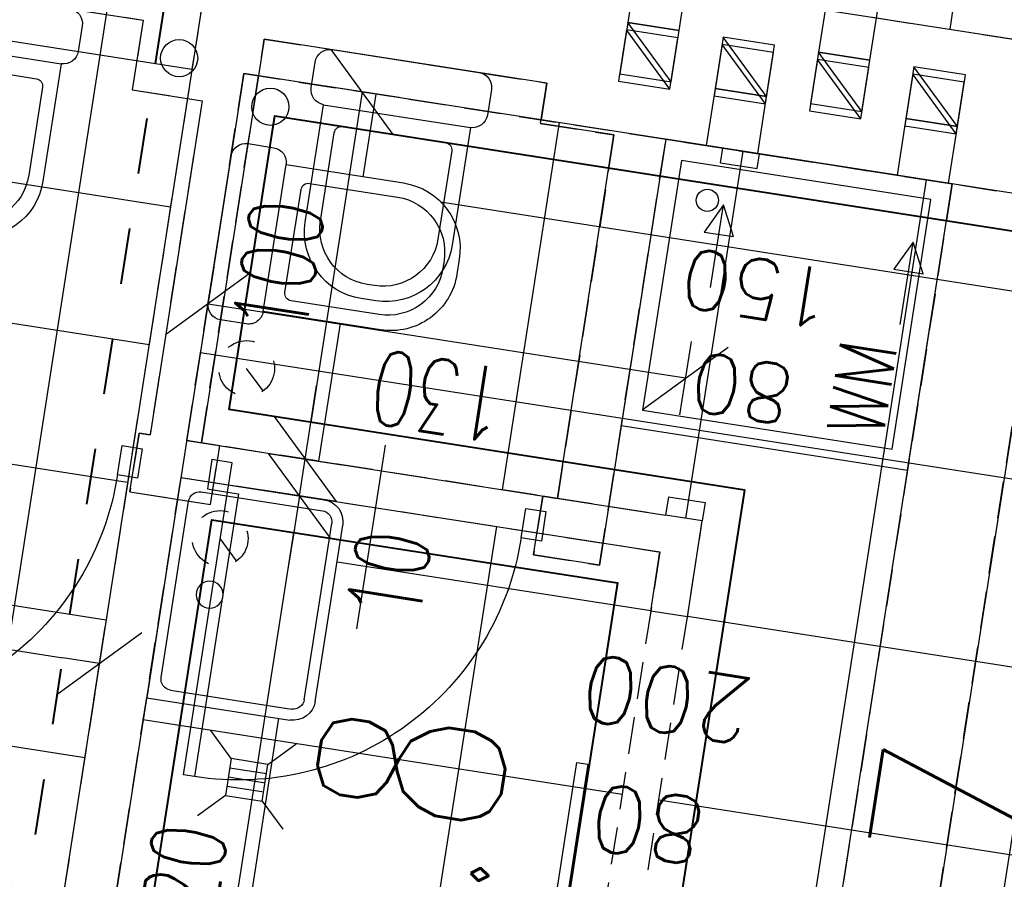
# Model space of a CAD drawing. Extents: x -38969 to 27108, y -24488 to 212598.
# Tile 210 of 256: x -6848 to -6583, y 39436 to 39667. Entities that reach past the tile are written whole.
import ezdxf
from ezdxf import colors
from ezdxf.entities.mleader import LeaderData, LeaderLine
from ezdxf.enums import TextEntityAlignment as Align
from ezdxf.math import Vec2, Vec3

# ---------------------------------------------------------------- set-up
doc = ezdxf.new("R2010")
doc.units = 0
doc.header["$LTSCALE"] = 100
doc.header["$MEASUREMENT"] = 0
doc.linetypes.add('0.5_0.5', pattern=[1, 0.5, -0.5])
doc.linetypes.add('DASHED22', pattern=[0.15, 0.1, -0.05])
doc.layers.get('0').update_dxf_attribs({"linetype": 'CONTINUOUS'})
doc.layers.get('DEFPOINTS').update_dxf_attribs({"linetype": 'CONTINUOUS'})
for name, color, linetype in [('F_0-DIM', 6, 'CONTINUOUS'), ('F_0-MEBLE', 5, 'CONTINUOUS'), ('F_0-MUR istn', 200, 'CONTINUOUS'), ('F_0-MUW', 1, 'CONTINUOUS'), ('F_0-POW', 123, 'DASHED22'), ('F_0-STOLARKA', 6, 'CONTINUOUS'), ('F_0-WENTYLACJA', 2, 'CONTINUOUS'), ('F_1-DIM100', 6, 'CONTINUOUS'), ('F_1-MEBLE', 5, 'CONTINUOUS'), ('F_1-MUR istn', 200, 'CONTINUOUS'), ('F_1-MUW', 1, 'CONTINUOUS'), ('F_1-NR POM', 3, 'CONTINUOUS'), ('F_1-PLYTKI', 140, 'CONTINUOUS'), ('F_1-POW', 2, 'DASHED22'), ('F_1-POW pos', 2, 'DASHED22'), ('F_1-stol', 6, 'CONTINUOUS'), ('F_1-TXT', 123, 'CONTINUOUS'), ('F_1-WENTYLACJA', 2, 'CONTINUOUS'), ('F_1-WYKONCZENIE ŚCIANY', 140, 'CONTINUOUS'), ('t_1-TXT', 123, 'CONTINUOUS')]:
    doc.layers.add(name, color=color, linetype=linetype)
doc.styles.add('ROMANS', font='ROMANS.shx', dxfattribs={"width": 0.8})
doc.styles.get("Standard").update_dxf_attribs({"font": 'romans.shx', "width": 0.7})
doc.linetypes.add('CPFLEX', pattern='A,0.0001,-0.2,[131,LTYPESHP.SHX,S=0.2,R=0,X=-0.2,Y=0],-0.4,[131,LTYPESHP.SHX,S=0.2,R=180,X=0.2,Y=0],-0.2', length=0.8001)
doc.dimstyles.new('DIM100', dxfattribs={"dimscale": 10, "dimtxt": 2, "dimasz": 1, "dimexe": 0, "dimexo": 0, "dimgap": 0.5, "dimtad": 1, "dimdec": 4, "dimrnd": 0.5, "dimdsep": 46, "dimtxsty": 'Standard', "dimblk1": 'TICK1', "dimblk2": 'TICK1', "dimsah": 1, "dimcen": 0, "dimse1": 1, "dimse2": 1, "dimclrd": 6, "dimclre": 6, "dimclrt": 123, "dimadec": 0, "dimazin": 0, "dimtfac": 1, "dimtdec": 4, "dimtmove": 2, "dimatfit": 3, "dimldrblk": 'TICK1', "dimfxl": 1, "dimtolj": 1, "dimarcsym": 0})
pattern_1 = [(171.1447, (-2226.997, 44330.714), (-7.69697, -49.404), []), (261.1447, (-2226.997, 44330.714), (49.404, -7.69697), [])]

# ---------------------------------------------------------------- blocks, each defined once
blk = doc.blocks.new('TICK1')
at = {"color": 0}
for p, q in [((-1, -1), (1, 1)), ((0, -1), (0, 1)), ((0, 0), (-1, 0))]:
    blk.add_line(p, q, dxfattribs=at)
blk = doc.blocks.new('*D1588')
at = {"layer": 'DEFPOINTS', "color": 0}
for p in [(-6829.08, 39476.7), (-6824.08, 39417.83), (-6846.86, 39362.56)]:
    blk.add_point(p, dxfattribs=at)
at = {"layer": 'F_1-DIM100', "color": 6, "lineweight": -2, "transparency": 16777216}
for p, q in [((-6856.74, 39364.1), (-6866.62, 39365.64)), ((-6833.03, 39360.41), (-6846.86, 39362.56)), ((-6823.15, 39358.87), (-6813.26, 39357.33))]:
    blk.add_line(p, q, dxfattribs=at)
at = {"layer": 'F_1-DIM100', "color": 6, "lineweight": -2, "transparency": 16777216, "xscale": 10, "yscale": 10, "zscale": 10}
for p, rotation in [((-6846.86, 39362.56), 351.1447089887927), ((-6833.03, 39360.41), 171.1447089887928)]:
    blk.add_blockref('TICK1', p, dxfattribs=dict(at, rotation=rotation))
at = {"layer": 'F_1-DIM100', "color": 123, "transparency": 16777216, "insert": (-6860.45, 39383.57), "char_height": 20, "attachment_point": 5, "rotation": 171.1447}
blk.add_mtext('\\A1;14', dxfattribs=at)
blk = doc.blocks.new('*D1589')
at = {"layer": 'DEFPOINTS', "color": 0}
for p in [(-7128.46, 39523.35), (-6829.08, 39476.7), (-7152.35, 39370.01)]:
    blk.add_point(p, dxfattribs=at)
at = {"layer": 'F_1-DIM100', "color": 6, "lineweight": -2, "transparency": 16777216}
blk.add_line((-6862.85, 39324.91), (-7142.47, 39368.48), dxfattribs=at)
at = {"layer": 'F_1-DIM100', "color": 6, "lineweight": -2, "transparency": 16777216, "xscale": 10, "yscale": 10, "zscale": 10}
for p, rotation in [((-7152.35, 39370.01), 171.1447089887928), ((-6852.96, 39323.37), 351.1447089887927)]:
    blk.add_blockref('TICK1', p, dxfattribs=dict(at, rotation=rotation))
at = {"layer": 'F_1-DIM100', "color": 123, "transparency": 16777216, "insert": (-7055.83, 39335.23), "char_height": 20, "attachment_point": 5, "rotation": 171.1447}
blk.add_mtext('\\A1;303', dxfattribs=at)
blk = doc.blocks.new('*D1642')
at = {"layer": 'DEFPOINTS', "color": 0}
for p in [(-6969.64, 39594.34), (-6814.51, 39570.17), (-6826.35, 39494.22)]:
    blk.add_point(p, dxfattribs=at)
at = {"layer": 'F_1-DIM100', "color": 6, "lineweight": -2, "transparency": 16777216}
blk.add_line((-6971.6, 39516.84), (-6836.23, 39495.75), dxfattribs=at)
at = {"layer": 'F_1-DIM100', "color": 6, "lineweight": -2, "transparency": 16777216, "xscale": 10, "yscale": 10, "zscale": 10}
for p, rotation in [((-6981.48, 39518.38), 171.1447089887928), ((-6826.35, 39494.22), 351.1447089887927)]:
    blk.add_blockref('TICK1', p, dxfattribs=dict(at, rotation=rotation))
at = {"layer": 'F_1-DIM100', "color": 123, "transparency": 16777216, "insert": (-6906.22, 39491.48), "char_height": 20, "attachment_point": 5, "rotation": 171.1447}
blk.add_mtext('\\A1;157', dxfattribs=at)
blk = doc.blocks.new('DR_SYMB')
blk.add_attdef('SZER', text='', height=9).set_placement((0, 4), align=Align.CENTER)
blk.add_attdef('SYMB1', text='', height=11).set_placement((-29, 0), align=Align.MIDDLE_RIGHT)
blk.add_attdef('SYMB2', text='', height=11).set_placement((29, 0), align=Align.MIDDLE_LEFT)
blk.add_attdef('WYS', text='', height=9).set_placement((0, -4), align=Align.TOP_CENTER)
blk = doc.blocks.new('*D1652')
at = {"layer": 'DEFPOINTS', "color": 0}
for p in [(-6787.44, 39652.99), (-6802.84, 39554.18), (-6770.95, 39549.21)]:
    blk.add_point(p, dxfattribs=at)
at = {"layer": 'F_1-DIM100', "color": 6, "lineweight": -2, "transparency": 16777216}
blk.add_line((-6757.1, 39638.14), (-6769.41, 39559.09), dxfattribs=at)
at = {"layer": 'F_1-DIM100', "color": 6, "lineweight": -2, "transparency": 16777216, "xscale": 10, "yscale": 10, "zscale": 10}
for p, rotation in [((-6755.56, 39648.02), 81.14470898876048), ((-6770.95, 39549.21), 261.1447089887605)]:
    blk.add_blockref('TICK1', p, dxfattribs=dict(at, rotation=rotation))
at = {"layer": 'F_1-DIM100', "color": 123, "transparency": 16777216, "insert": (-6778.08, 39600.93), "char_height": 20, "attachment_point": 5, "rotation": 81.1447}
blk.add_mtext('\\A1;100', dxfattribs=at)
blk = doc.blocks.new('ZLEW_R1')
for p, q in [((-30, 0), (30, 0)), ((30, 0), (30, -39)), ((-30, 0), (-30, -39)), ((24, -3), (-24, -3)), ((-27, -6), (-27, -39)), ((27, -6), (27, -39)), ((24, -42), (-24, -42)), ((24, -45), (-24, -45))]:
    blk.add_line(p, q)
blk.add_circle((0, -12.5), 3.65)
for centre, radius, start, end in [((-24, -6), 3, 89.9984, 180), ((24, -6), 3, 0, 90), ((-24, -39), 6, 180, 270), ((-24, -39), 3, 180, 270), ((24, -39), 6, 270, 0), ((24, -39), 3, 270, 0)]:
    blk.add_arc(centre, radius, start, end)
blk = doc.blocks.new('WC_R3')
for p, q in [((20, 0), (-20, 0)), ((-24, -4), (-24, -11)), ((24, -11), (24, -4)), ((20, -15), (-20, -15)), ((-20, -15), (-20, -47)), ((20, -47), (20, -15)), ((14, -20), (-14, -20)), ((-16, -22), (-16, -46)), ((16, -46), (16, -22)), ((-1, -61), (1, -61)), ((-2, -65), (2, -65))]:
    blk.add_line(p, q)
for centre, radius, start, end in [((-20, -4), 4, 90, 180), ((20, -4), 4, 0, 90), ((-20, -11), 4, 180, 270), ((20, -11), 4, 270, 0), ((-14, -22), 2, 90, 180), ((14, -22), 2, 0, 90), ((-2, -47), 18, 180, 270), ((-1, -46), 15, 180, 270), ((1, -46), 15, 270, 0), ((2, -47), 18, 270, 0)]:
    blk.add_arc(centre, radius, start, end)
blk = doc.blocks.new('*D1653')
at = {"layer": 'DEFPOINTS', "color": 0}
for p in [(-6797.1, 39591.01), (-6802.84, 39554.18), (-6674.25, 39534.15)]:
    blk.add_point(p, dxfattribs=at)
at = {"layer": 'F_1-DIM100', "color": 6, "lineweight": -2, "transparency": 16777216}
blk.add_line((-6678.39, 39572.51), (-6787.22, 39589.47), dxfattribs=at)
at = {"layer": 'F_1-DIM100', "color": 6, "lineweight": -2, "transparency": 16777216, "xscale": 10, "yscale": 10, "zscale": 10}
for p, rotation in [((-6797.1, 39591.01), 171.1447089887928), ((-6668.51, 39570.97), 351.1447089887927)]:
    blk.add_blockref('TICK1', p, dxfattribs=dict(at, rotation=rotation))
at = {"layer": 'F_1-DIM100', "color": 123, "transparency": 16777216, "insert": (-6735.11, 39566.17), "char_height": 20, "attachment_point": 5, "rotation": 171.1447}
blk.add_mtext('\\A1;130', dxfattribs=at)
blk = doc.blocks.new('*D1658')
at = {"layer": 'DEFPOINTS', "color": 0}
for p in [(-6804.38, 39544.3), (-6772.49, 39539.33), (-6838.24, 39326.92)]:
    blk.add_point(p, dxfattribs=at)
at = {"layer": 'F_1-DIM100', "color": 6, "lineweight": -2, "transparency": 16777216}
blk.add_line((-6804.82, 39331.84), (-6774.03, 39529.45), dxfattribs=at)
at = {"layer": 'F_1-DIM100', "color": 6, "lineweight": -2, "transparency": 16777216, "xscale": 10, "yscale": 10, "zscale": 10}
for p, rotation in [((-6772.49, 39539.33), 81.1447089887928), ((-6806.36, 39321.95), 261.1447089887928)]:
    blk.add_blockref('TICK1', p, dxfattribs=dict(at, rotation=rotation))
at = {"layer": 'F_1-DIM100', "color": 123, "transparency": 16777216, "insert": (-6804.25, 39432.95), "char_height": 20, "attachment_point": 5, "rotation": 81.1447}
blk.add_mtext('\\A1;220', dxfattribs=at)
blk = doc.blocks.new('*D1659')
at = {"layer": 'DEFPOINTS', "color": 0}
for p in [(-6802.84, 39554.18), (-6770.95, 39549.21), (-6804.38, 39544.3)]:
    blk.add_point(p, dxfattribs=at)
at = {"layer": 'F_1-DIM100', "color": 6, "lineweight": -2, "transparency": 16777216}
for p, q in [((-6769.41, 39559.09), (-6767.87, 39568.98)), ((-6772.49, 39539.33), (-6770.95, 39549.21)), ((-6774.03, 39529.45), (-6775.57, 39519.57))]:
    blk.add_line(p, q, dxfattribs=at)
at = {"layer": 'F_1-DIM100', "color": 6, "lineweight": -2, "transparency": 16777216, "xscale": 10, "yscale": 10, "zscale": 10}
for p, rotation in [((-6770.95, 39549.21), 261.1447089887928), ((-6772.49, 39539.33), 81.1447089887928)]:
    blk.add_blockref('TICK1', p, dxfattribs=dict(at, rotation=rotation))
at = {"layer": 'F_1-DIM100', "color": 123, "transparency": 16777216, "insert": (-6748.42, 39517.89), "char_height": 20, "attachment_point": 5, "rotation": 81.1447}
blk.add_mtext('\\A1;10', dxfattribs=at)
blk = doc.blocks.new('*D1661')
at = {"layer": 'DEFPOINTS', "color": 0}
for p in [(-6648.62, 39631.36), (-6510.23, 39609.8), (-6699.42, 39305.29)]:
    blk.add_point(p, dxfattribs=at)
at = {"layer": 'F_1-DIM100', "color": 6, "lineweight": -2, "transparency": 16777216}
blk.add_line((-6559.49, 39293.61), (-6511.77, 39599.92), dxfattribs=at)
at = {"layer": 'F_1-DIM100', "color": 6, "lineweight": -2, "transparency": 16777216, "xscale": 10, "yscale": 10, "zscale": 10}
for p, rotation in [((-6510.23, 39609.8), 81.1447089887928), ((-6561.03, 39283.73), 261.1447089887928)]:
    blk.add_blockref('TICK1', p, dxfattribs=dict(at, rotation=rotation))
at = {"layer": 'F_1-DIM100', "color": 123, "transparency": 16777216, "insert": (-6550.45, 39449.08), "char_height": 20, "attachment_point": 5, "rotation": 81.1447}
blk.add_mtext('\\A1;330', dxfattribs=at)
blk = doc.blocks.new('*D1685')
at = {"layer": 'DEFPOINTS', "color": 0}
for p in [(-6591.51, 39997.94), (-6642.31, 39671.87), (-6503.92, 39650.31)]:
    blk.add_point(p, dxfattribs=at)
at = {"layer": 'F_1-DIM100', "color": 6, "lineweight": -2, "transparency": 16777216}
blk.add_line((-6454.66, 39966.5), (-6502.38, 39660.19), dxfattribs=at)
at = {"layer": 'F_1-DIM100', "color": 6, "lineweight": -2, "transparency": 16777216, "xscale": 10, "yscale": 10, "zscale": 10}
for p, rotation in [((-6453.12, 39976.38), 81.14470898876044), ((-6503.92, 39650.31), 261.1447089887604)]:
    blk.add_blockref('TICK1', p, dxfattribs=dict(at, rotation=rotation))
at = {"layer": 'F_1-DIM100', "color": 123, "transparency": 16777216, "insert": (-6493.34, 39815.65), "char_height": 20, "attachment_point": 5, "rotation": 81.1447}
blk.add_mtext('\\A1;330', dxfattribs=at)
blk = doc.blocks.new('DR_1180P0')
at = {"color": 7}
blk.add_line((-15, -40), (35, -40), dxfattribs=at)
blk.add_lwpolyline([(4, 0), (4, -3), (81, -3), (81, 0), (4, 0)])
blk.add_arc((4, -3), 77, 270, 0, dxfattribs=at)
blk = doc.blocks.new('*D1756')
at = {"layer": 'DEFPOINTS', "color": 0}
for p in [(-6876.7, 41171.83), (-6818.42, 41162.75), (-7112.73, 39614.61)]:
    blk.add_point(p, dxfattribs=at)
at = {"layer": 'F_0-DIM', "color": 6, "lineweight": -2, "transparency": 16777216}
blk.add_line((-7059.34, 39616.41), (-6819.96, 41152.87), dxfattribs=at)
at = {"layer": 'F_0-DIM', "color": 6, "lineweight": -2, "transparency": 16777216, "xscale": 10, "yscale": 10, "zscale": 10}
for p, rotation in [((-6818.42, 41162.75), 81.14470898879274), ((-7060.88, 39606.53), 261.1447089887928)]:
    blk.add_blockref('TICK1', p, dxfattribs=dict(at, rotation=rotation))
at = {"layer": 'F_0-DIM', "color": 123, "transparency": 16777216, "insert": (-6954.47, 40386.95), "char_height": 20, "attachment_point": 5, "rotation": 81.1447}
blk.add_mtext('\\A1;1575', dxfattribs=at)
blk = doc.blocks.new('*D1766')
at = {"layer": 'DEFPOINTS', "color": 0}
for p in [(-6571.73, 39621.41), (-6413.05, 39596.68), (-6649.1, 39118.32)]:
    blk.add_point(p, dxfattribs=at)
at = {"layer": 'F_0-DIM', "color": 6, "lineweight": -2, "transparency": 16777216}
blk.add_line((-6489.87, 39103.63), (-6414.59, 39586.8), dxfattribs=at)
at = {"layer": 'F_0-DIM', "color": 6, "lineweight": -2, "transparency": 16777216, "xscale": 10, "yscale": 10, "zscale": 10}
for p, rotation in [((-6413.05, 39596.68), 81.14470898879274), ((-6491.4, 39093.75), 261.1447089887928)]:
    blk.add_blockref('TICK1', p, dxfattribs=dict(at, rotation=rotation))
at = {"layer": 'F_0-DIM', "color": 123, "transparency": 16777216, "insert": (-6467.05, 39347.53), "char_height": 20, "attachment_point": 5, "rotation": 81.1447}
blk.add_mtext('\\A1;509', dxfattribs=at)

msp = doc.modelspace()

# ---------------------------------------------------------------- hatches: boundary and pattern name
at = {"layer": 'F_1-PLYTKI', "true_color": 0xf1a50e}
h = msp.add_hatch(dxfattribs=at)
h.set_pattern_fill('ANSI37', color=40, scale=400, angle=45)
h.set_pattern_definition(pattern_1)
h.paths.add_polyline_path([(-6591.50552, 39997.93826), (-6626.91159, 39770.6798), (-6765.73687, 39792.30828), (-6781.13081, 39693.50025), (-6449.61287, 39641.85093), (-6398.81286, 39967.91743)])
h.paths.add_polyline_path([(-6504.20437, 39729.93242), (-6449.85995, 39721.46575, -0.414213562), (-6441.51854, 39710.04556), (-6451.5246, 39645.82034), (-6515.74982, 39655.8264, -0.414213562), (-6524.09123, 39667.2466), (-6515.62456, 39721.59101, -0.414213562)], flags=16)
h.paths.add_polyline_path([(-6504.58922, 39727.46222), (-6450.2448, 39718.99555, -0.414213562), (-6443.98874, 39710.4304), (-6450.53117, 39668.43699), (-6473.37156, 39651.75417), (-6515.36497, 39658.2966, -0.414213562), (-6521.62103, 39666.86175), (-6513.15436, 39721.20616, -0.414213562)], flags=0)
h.paths.add_polyline_path([(-6458.76652, 39826.47312), (-6455.23361, 39849.14956, -0.414213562), (-6444.95544, 39856.65683), (-6429.7143, 39854.28232, -0.414213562), (-6425.96066, 39849.14323), (-6430.87903, 39817.57406, -0.414213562), (-6436.01812, 39813.82043), (-6451.25926, 39816.19494, -0.414213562)], flags=16)
h.paths.add_polyline_path([(-6432.43196, 39836.51388, -1), (-6433.20165, 39831.57347, -1)], flags=0)
h.paths.add_polyline_path([(-6445.49545, 39911.65523), (-6441.96254, 39934.33167, -0.414213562), (-6431.68437, 39941.83894), (-6416.44323, 39939.46442, -0.414213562), (-6412.68959, 39934.32533), (-6417.60796, 39902.75617, -0.414213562), (-6422.74705, 39899.00253), (-6437.98819, 39901.37705, -0.414213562)], flags=16)
h.paths.add_polyline_path([(-6465.73722, 39668.27588, -1), (-6466.50692, 39663.33548, -1)], flags=0)
h.paths.add_polyline_path([(-6710.05529, 39727.46377), (-6710.67105, 39723.51144, -0.414213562), (-6731.2274, 39708.49691), (-6762.84597, 39713.42297), (-6756.68839, 39752.94618), (-6725.06982, 39748.02012, -0.414213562)], flags=16)
h.paths.add_polyline_path([(-6419.16088, 39921.69598, -1), (-6419.93058, 39916.75558, -1)], flags=0)
h.paths.add_polyline_path([(-6714.16155, 39727.09144), (-6714.46943, 39725.11528, -0.414213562), (-6731.59972, 39712.60317), (-6755.31365, 39716.29772, -0.414213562), (-6756.98193, 39718.58175), (-6752.67163, 39746.248, -0.414213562), (-6750.38759, 39747.91628), (-6726.67366, 39744.22174, -0.414213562)], flags=0)
at = {"layer": 'F_1-PLYTKI'}
h = msp.add_hatch(dxfattribs=at)
h.set_pattern_fill('ANSI37', color=5, scale=300, angle=45)
h.set_pattern_definition([(171.1447, (-2226.997, 44330.714), (-5.77273, -37.05301), []), (261.1447, (-2226.997, 44330.714), (37.05301, -5.77273), [])])
h.paths.add_polyline_path([(-7083.11468, 39814.42891), (-7113.90257, 39616.81285), (-7160.54621, 39317.42453), (-7488.58887, 39368.53241), (-7561.55615, 38900.18235), (-7528.9495, 38895.10235), (-7532.64405, 38871.38843), (-7429.8837, 38855.37873), (-7399.24975, 39052.00671), (-6907.18577, 38975.34488), (-6783.72636, 39767.78527)])
at = {"layer": 'F_1-PLYTKI', "true_color": 0xf1a50e}
h = msp.add_hatch(dxfattribs=at)
h.set_pattern_fill('ANSI37', color=40, scale=400, angle=45)
h.set_pattern_definition(pattern_1)
h.paths.add_polyline_path([(-6787.44233, 39652.98896), (-6790.90596, 39630.75716, -0.414213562), (-6786.33788, 39634.09372), (-6779.42132, 39633.01614, -0.414213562), (-6776.08476, 39628.44807), (-6744.46619, 39623.522, -0.414213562), (-6729.45165, 39602.96565), (-6730.06741, 39599.01333, -0.414213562), (-6750.62377, 39583.99879), (-6782.24234, 39588.92485, -0.414213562), (-6786.81041, 39585.58829), (-6793.72698, 39586.66587, -0.414213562), (-6797.06354, 39591.23395), (-6802.83627, 39554.18093), (-6664.01099, 39532.55245), (-6699.41705, 39305.29398), (-6506.72439, 39275.27314), (-6502.25789, 39303.94196, -0.300642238), (-6506.77002, 39301.87512), (-6533.00355, 39305.96221, -0.414213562), (-6540.51082, 39316.24039), (-6535.57706, 39347.90836, -0.414213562), (-6525.29889, 39355.41563), (-6499.06535, 39351.32854, -0.300642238), (-6495.39582, 39347.98703), (-6488.98682, 39389.12406, -0.300642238), (-6493.49895, 39387.05722), (-6519.73248, 39391.14432, -0.414213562), (-6527.23975, 39401.42249), (-6522.30599, 39433.09047, -0.414213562), (-6512.02781, 39440.59773), (-6485.79428, 39436.51064, -0.300642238), (-6482.12475, 39433.16913), (-6468.41315, 39521.17886), (-6547.45957, 39533.49401), (-6534.9708, 39613.65479)])
h = msp.add_hatch(dxfattribs=at)
h.set_pattern_fill('ANSI37', color=40, scale=400, angle=45)
h.set_pattern_definition(pattern_1)
h.paths.add_polyline_path([(-6765.84312, 39538.27989, -0.414213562), (-6760.83827, 39531.42777), (-6768.22736, 39483.99992, -0.414213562), (-6775.07948, 39478.99507), (-6813.61461, 39484.99871), (-6828.95238, 39386.55123), (-6730.14435, 39371.15729), (-6739.4343, 39311.52853), (-6709.29786, 39306.83337), (-6675.43118, 39524.21104)])

# ---------------------------------------------------------------- linework, layer by layer
at = {"layer": 'F_0-MEBLE', "ltscale": 0.6}
for p, q in [((-6790.83702, 39468.6027), (-6796.38455, 39476.19781)), ((-6780.95622, 39467.06331), (-6773.36111, 39472.61084)), ((-6791.22187, 39466.1325), (-6781.34107, 39464.59311)), ((-6791.99157, 39461.1921), (-6782.11076, 39459.6527)), ((-6791.60672, 39463.6623), (-6781.72592, 39462.12291)), ((-6792.37642, 39458.7219), (-6799.97153, 39453.17436)), ((-6782.49561, 39457.1825), (-6776.94808, 39449.58739))]:
    msp.add_line(p, q, dxfattribs=at)
at = {"layer": 'F_0-MEBLE'}
for points in [[(-6673.81309, 39635.28593), (-6685.82037, 39558.21567), (-6608.75011, 39546.20839), (-6596.74283, 39623.27866)], [(-6669.64239, 39629.57583), (-6680.11027, 39562.38637), (-6612.92081, 39551.91849), (-6602.45293, 39619.10795)]]:
    msp.add_lwpolyline(points, close=True, dxfattribs=at)
at = {"layer": 'F_0-MEBLE', "ltscale": 0.6}
msp.add_lwpolyline([(-6782.49561, 39457.1825), (-6780.95622, 39467.06331), (-6790.83702, 39468.6027), (-6792.37642, 39458.7219)], close=True, dxfattribs=at)
at = {"layer": 'F_0-MEBLE'}
msp.add_circle((-6662.65605, 39618.84578), 3, dxfattribs=at)
at = {"layer": 'F_0-MUR istn'}
for p, q in [((-6893.60368, 39679.64916), (-6814.55726, 39667.33401)), ((-6814.55726, 39667.33401), (-6817.48211, 39648.56048)), ((-6781.95061, 39662.25401), (-6798.88395, 39553.56518)), ((-6705.86843, 39650.40067), (-6781.95061, 39662.25401)), ((-6707.56176, 39639.53179), (-6705.86843, 39650.40067)), ((-6817.48211, 39648.56048), (-6798.70858, 39645.63563)), ((-6798.70858, 39645.63563), (-6812.71707, 39555.72033)), ((-6687.80016, 39636.453), (-6707.56176, 39639.53179)), ((-6703.04016, 39538.63305), (-6687.80016, 39636.453)), ((-6673.81309, 39635.28593), (-6691.67007, 39520.66862)), ((-6662.94421, 39633.5926), (-6673.81309, 39635.28593)), ((-6611.56404, 39625.58775), (-6649.11109, 39631.43744)), ((-6628.76223, 39417.75796), (-6596.74283, 39623.27866)), ((-6596.74283, 39623.27866), (-6597.73091, 39623.4326)), ((-6570.74486, 39621.25239), (-6603.07214, 39413.75553)), ((-6818.14434, 39540.37286), (-6815.68131, 39556.18215)), ((-6815.68131, 39556.18215), (-6812.71707, 39555.72033)), ((-6793.94355, 39552.79548), (-6798.88395, 39553.56518)), ((-6796.40658, 39536.98619), (-6793.94355, 39552.79548)), ((-6818.14434, 39540.37286), (-6796.40658, 39536.98619)), ((-6709.45551, 39523.43953), (-6706.99248, 39539.24881)), ((-6706.99248, 39539.24881), (-6703.04016, 39538.63305)), ((-6691.67007, 39520.66862), (-6709.45551, 39523.43953))]:
    msp.add_line(p, q, dxfattribs=at)
msp.add_circle((-6804.88044, 39657.1094), 5, dxfattribs=at)
at = {"layer": 'F_0-MUW'}
for p, q in [((-6672.41511, 39650.75511), (-6684.09309, 39666.74339)), ((-6646.72503, 39646.75269), (-6658.403, 39662.74097)), ((-6621.03494, 39642.75026), (-6632.71291, 39658.73854)), ((-6595.34485, 39638.74784), (-6607.02282, 39654.73612))]:
    msp.add_line(p, q, dxfattribs=at)
at = {"layer": 'F_0-MUW', "linetype": 'Continuous'}
for points in [[(-6667.71996, 39680.89156), (-6681.55308, 39683.04671), (-6684.09309, 39666.74339), (-6670.25996, 39664.58824)], [(-6616.49373, 39671.89863), (-6630.32685, 39674.05378), (-6632.71291, 39658.73854), (-6618.87979, 39656.58339)], [(-6670.25996, 39664.58824), (-6684.09309, 39666.74339), (-6686.24824, 39652.91027), (-6672.41511, 39650.75511)], [(-6644.56987, 39660.58581), (-6658.403, 39662.74097), (-6660.55815, 39648.90784), (-6646.72503, 39646.75269)], [(-6618.87979, 39656.58339), (-6632.71291, 39658.73854), (-6634.86806, 39644.90542), (-6621.03494, 39642.75026)], [(-6593.1897, 39652.58096), (-6607.02282, 39654.73612), (-6609.17797, 39640.90299), (-6595.34485, 39638.74784)], [(-6646.72503, 39646.75269), (-6660.55815, 39648.90784), (-6662.94421, 39633.5926), (-6649.11109, 39631.43744)], [(-6595.34485, 39638.74784), (-6609.17797, 39640.90299), (-6611.56404, 39625.58775), (-6597.73091, 39623.4326)]]:
    msp.add_lwpolyline(points, close=True, dxfattribs=at)
at = {"layer": 'F_0-POW', "color": 1}
for points in [[(-6893.60368, 39679.64916), (-6814.55726, 39667.33401), (-6817.48211, 39648.56048), (-6798.70858, 39645.63563), (-6812.71707, 39555.72033), (-6815.68131, 39556.18215), (-6818.14434, 39540.37286), (-6796.40658, 39536.98619), (-6793.94355, 39552.79548), (-6798.88395, 39553.56518), (-6781.95061, 39662.25401), (-6705.86843, 39650.40067), (-6707.56176, 39639.53179), (-6687.80016, 39636.453), (-6703.04016, 39538.63305), (-6706.99248, 39539.24881)], [(-6706.99248, 39539.24881), (-6709.45551, 39523.43953), (-6691.67007, 39520.66862), (-6673.81309, 39635.28593), (-6596.74283, 39623.27866), (-6644.61799, 39315.98569), (-6943.01824, 39362.47539)]]:
    msp.add_lwpolyline(points, dxfattribs=at)
msp.add_lwpolyline([(-7006.63461, 38973.63357), (-6976.1546, 39169.27347), (-6649.10003, 39118.31952), (-6570.74486, 39621.25239), (-6405.73546, 39595.54451), (-6404.50394, 39603.44915), (-6045.8308, 39547.56914), (-6155.89748, 38841.09174)], close=True, dxfattribs=at)
at = {"layer": 'F_0-STOLARKA'}
for points in [[(-6816.04646, 39544.09427), (-6821.48091, 39544.94094), (-6820.24939, 39552.84558), (-6814.81495, 39551.99892)], [(-6816.04646, 39544.09427), (-6821.48091, 39544.94094), (-6820.24939, 39552.84558), (-6814.81495, 39551.99892)], [(-6797.27294, 39541.16943), (-6791.8385, 39540.32276), (-6790.60698, 39548.2274), (-6796.04142, 39549.07407)], [(-6797.27294, 39541.16943), (-6791.8385, 39540.32276), (-6790.60698, 39548.2274), (-6796.04142, 39549.07407)], [(-6707.35763, 39527.16094), (-6712.79207, 39528.00761), (-6711.56056, 39535.91225), (-6706.12612, 39535.06558)], [(-6707.35763, 39527.16094), (-6712.79207, 39528.00761), (-6711.56056, 39535.91225), (-6706.12612, 39535.06558)]]:
    msp.add_lwpolyline(points, close=True, dxfattribs=at)
at = {"layer": 'F_0-WENTYLACJA', "ltscale": 0.15}
for points in [[(-6661.80842, 39595.41036), (-6658.35229, 39617.59398), (-6663.53613, 39610.3051), (-6655.63149, 39609.07358), (-6658.35229, 39617.59398)], [(-6610.73613, 39585.42935), (-6607.28, 39607.61297), (-6612.46383, 39600.32409), (-6604.55919, 39599.09257), (-6607.28, 39607.61297)]]:
    msp.add_lwpolyline(points, dxfattribs=at)
at = {"layer": 'F_1-MUR istn'}
for p, q in [((-6783.72636, 39767.78527), (-6890.71425, 39081.06947)), ((-6781.13081, 39693.50025), (-6406.64838, 39635.15722)), ((-6787.44233, 39652.98896), (-6876.88113, 39078.91432)), ((-6387.26981, 39590.6435), (-6787.44233, 39652.98896)), ((-6659.11361, 39628.94755), (-6658.49785, 39632.89987)), ((-6649.2328, 39627.40815), (-6648.61705, 39631.36048)), ((-6649.2328, 39627.40815), (-6648.61705, 39631.36048)), ((-6659.11361, 39628.94755), (-6649.2328, 39627.40815)), ((-6802.83627, 39554.18093), (-6673.89179, 39534.09184)), ((-6802.83627, 39554.18093), (-6673.89179, 39534.09184)), ((-6804.37566, 39544.30013), (-6675.43118, 39524.21104)), ((-6673.12209, 39539.03224), (-6673.89179, 39534.09184)), ((-6673.12209, 39539.03224), (-6663.24129, 39537.49285)), ((-6663.24129, 39537.49285), (-6664.01099, 39532.55245)), ((-6663.24129, 39537.49285), (-6664.01099, 39532.55245)), ((-6668.03234, 39506.74086), (-6664.01099, 39532.55245)), ((-6677.91314, 39508.28025), (-6675.43118, 39524.21104))]:
    msp.add_line(p, q, dxfattribs=at)
msp.add_lwpolyline([(-6668.03234, 39506.74086), (-6677.91314, 39508.28025)], dxfattribs=at)
msp.add_circle((-6780.31567, 39644.02347), 5, dxfattribs=at)
at = {"layer": 'F_1-MUW'}
for p, q in [((-6672.72299, 39648.77895), (-6684.40096, 39664.76723)), ((-6647.0329, 39644.77653), (-6658.71088, 39660.7648)), ((-6621.34282, 39640.7741), (-6633.02079, 39656.76238)), ((-6595.65273, 39636.77168), (-6607.3307, 39652.75996))]:
    msp.add_line(p, q, dxfattribs=at)
at = {"layer": 'F_1-MUW', "linetype": 'Continuous'}
for points in [[(-6670.56784, 39662.61208), (-6684.40096, 39664.76723), (-6686.55612, 39650.93411), (-6672.72299, 39648.77895)], [(-6644.87775, 39658.60965), (-6658.71088, 39660.7648), (-6660.86603, 39646.93168), (-6647.0329, 39644.77653)], [(-6619.18766, 39654.60723), (-6633.02079, 39656.76238), (-6635.17594, 39642.92926), (-6621.34282, 39640.7741)], [(-6593.49758, 39650.6048), (-6607.3307, 39652.75996), (-6609.48585, 39638.92683), (-6595.65273, 39636.77168)]]:
    msp.add_lwpolyline(points, close=True, dxfattribs=at)
at = {"layer": 'F_1-POW', "color": 1}
for points in [[(-6449.61287, 39641.85093), (-6398.81286, 39967.91743), (-6591.50552, 39997.93826), (-6626.91159, 39770.6798), (-6765.73687, 39792.30828), (-6781.13081, 39693.50025)], [(-7429.8837, 38855.37873), (-7532.64405, 38871.38843), (-7528.9495, 38895.10235), (-7561.55615, 38900.18235), (-7507.58364, 39246.61195), (-7057.62053, 39176.50929), (-6991.98211, 39597.81808), (-7132.00146, 39619.6326), (-7101.21358, 39817.24865), (-6783.72636, 39767.78527), (-6907.18577, 38975.34488), (-7399.24975, 39052.00671)], [(-6455.92438, 39601.33964), (-6506.72439, 39275.27314), (-6699.41705, 39305.29398), (-6664.01099, 39532.55245), (-6802.83627, 39554.18093), (-6787.44233, 39652.98896)], [(-6838.24233, 39326.92247), (-6804.37566, 39544.30013), (-6675.43118, 39524.21104), (-6709.29786, 39306.83337)]]:
    msp.add_lwpolyline(points, close=True, dxfattribs=at)
at = {"layer": 'F_1-POW', "color": 40, "linetype": 'CPFLEX', "lineweight": 40, "ltscale": 0.3, "true_color": 0xf1a50e}
for points in [[(-6467.34458, 39592.99823), (-6515.0658, 39286.69334), (-6687.99686, 39313.63539), (-6652.59079, 39540.89386), (-6791.41607, 39562.52234), (-6779.10092, 39641.56877)], [(-6826.82214, 39335.26388), (-6796.03425, 39532.87993), (-6686.85138, 39515.86963), (-6717.63926, 39318.25357)]]:
    msp.add_lwpolyline(points, close=True, dxfattribs=at)
at = {"layer": 'F_1-POW pos'}
msp.add_lwpolyline([(-7429.8837, 38855.37873), (-7532.64405, 38871.38843), (-7528.9495, 38895.10235), (-7561.55615, 38900.18235), (-7488.58887, 39368.53241), (-7160.54621, 39317.42453), (-7113.90257, 39616.81285), (-7132.00146, 39619.6326), (-7101.21358, 39817.24865), (-6783.72636, 39767.78527), (-6907.18577, 38975.34488), (-7399.24975, 39052.00671)], close=True, dxfattribs=at)
at = {"layer": 'F_1-stol'}
msp.add_lwpolyline([(-6697.76838, 39467.53787), (-6694.80414, 39467.07605), (-6707.42717, 39386.05347), (-6710.39141, 39386.51529)], close=True, dxfattribs=at)
at = {"layer": 'F_1-WENTYLACJA', "linetype": '0.5_0.5', "ltscale": 0.15}
for p, q in [((-6782.27607, 39567.53734), (-6791.12347, 39579.65028)), ((-6789.40219, 39521.7974), (-6798.24959, 39533.91034))]:
    msp.add_line(p, q, dxfattribs=at)
for centre in [(-6786.69977, 39573.59381), (-6793.82589, 39527.85387)]:
    msp.add_circle(centre, 7.5, dxfattribs=at)
at = {"layer": 'F_1-WYKONCZENIE ŚCIANY', "color": 3, "linetype": '0.5_0.5', "lineweight": 40, "ltscale": 0.3, "true_color": 0x19f10e}
msp.add_lwpolyline([(-7438.2251, 38866.79892), (-7521.22385, 38879.72984), (-7517.5293, 38903.44376), (-7550.13595, 38908.52376), (-7480.51005, 39355.42673), (-7150.12535, 39303.95396), (-7100.14032, 39624.78938), (-7100.14032, 39624.78938), (-7072.43123, 39802.64383), (-6795.14655, 39759.44386), (-6915.52718, 38986.76507), (-7407.59116, 39063.4269)], close=True, dxfattribs=at)

# ---------------------------------------------------------------- block references
at = {"layer": 'F_0-MEBLE', "xscale": -1, "rotation": 351.1447089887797}
for p in [(-6854.08047, 39673.49159), (-6743.90952, 39656.32734)]:
    msp.add_blockref('WC_R3', p, dxfattribs=at)
at = {"layer": 'F_0-STOLARKA', "xscale": -1, "rotation": 81.14470898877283}
for p in [(-6899.91157, 39561.20842), (-6899.91157, 39561.20842), (-6791.22274, 39544.27508), (-6791.22274, 39544.27508)]:
    msp.add_blockref('DR_1180P0', p, dxfattribs=at)
at = {"layer": 'F_1-MEBLE', "xscale": -1, "rotation": 81.14470898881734}
msp.add_blockref('WC_R3', (-6793.98475, 39610.99555), dxfattribs=at)
at = {"layer": 'F_1-MEBLE', "ltscale": 0.6, "xscale": -1, "rotation": 81.14470898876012}
msp.add_blockref('ZLEW_R1', (-6808.99643, 39514.64112), dxfattribs=at)
at = {"layer": 'F_1-TXT'}
ref = msp.add_blockref('DR_SYMB', (-6651.29665, 39581.6808), dxfattribs=dict(at, xscale=1.399999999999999, yscale=1.399999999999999, zscale=1.399999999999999, rotation=171.144708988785))
ref.add_attrib('SZER', '80', dxfattribs={"layer": '0', "height": 16, "rotation": 171.144709}).set_placement((-6652.15871, 39576.14755), align=Align.CENTER)
ref.add_attrib('WYS', '150', dxfattribs={"layer": '0', "height": 16, "rotation": 171.144709}).set_placement((-6650.43458, 39587.21405), align=Align.TOP_CENTER)
at = {"layer": 'F_1-TXT', "xscale": 1.999999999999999, "yscale": 1.999999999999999, "zscale": 1.999999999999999, "rotation": 171.1447089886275}
msp.add_blockref('DR_SYMB', (-6676.13534, 39467.72284), dxfattribs=at).add_auto_attribs({'SZER': '80', 'WYS': '200'})

# ---------------------------------------------------------------- texts
at = {"layer": 'F_0-WENTYLACJA', "ltscale": 0.15, "insert": (-6621.02275, 39568.41266), "char_height": 15.36, "width": 57.9988426, "attachment_point": 5, "rotation": 81.144709, "style": 'ROMANS'}
msp.add_mtext('WM', dxfattribs=at)
at = {"layer": 'F_1-NR POM', "color": 3, "style": 'ROMANS', "width": 0.8}
for s, p in [('1.8', (-6728.21527, 39394.7153)), ('1.7', (-6578.29131, 39383.75521))]:
    msp.add_text(s, height=50, rotation=81.144709, dxfattribs=at).set_placement(p)

# ---------------------------------------------------------------- dimensions: what is measured, and where the dimension line sits
at = {"layer": 'F_0-DIM'}
for base, p1, p2, picture, middle in [((-6818.42181, 41162.75389), (-7112.72833, 39614.60578), (-6876.69627, 41171.83284), '*D1756', (-6954.4703, 40386.94975)), ((-6413.04931, 39596.68398), (-6649.10003, 39118.31952), (-6571.73294, 39621.40633), '*D1766', (-6467.0481, 39347.52664))]:
    dim = msp.add_linear_dim(base=base, p1=p1, p2=p2, angle=81.144709, dimstyle='DIM100', dxfattribs=at)
    dim.commit()
    dim.dimension.update_dxf_attribs({"geometry": picture, "text_midpoint": middle})
at = {"layer": 'F_1-DIM100'}
for base, p1, p2, angle, picture, middle in [((-6503.91789, 39650.31146), (-6591.50552, 39997.93826), (-6642.30553, 39671.87177), 261.144709, '*D1685', (-6493.33909, 39815.6538)), ((-6770.95187, 39549.21346), (-6787.44233, 39652.98896), (-6802.83627, 39554.18093), 261.144709, '*D1652', (-6778.07611, 39600.92656)), ((-6510.22941, 39609.80017), (-6699.41705, 39305.29398), (-6648.61705, 39631.36048), 81.144709, '*D1661', (-6550.45062, 39449.07601)), ((-6797.09909, 39591.00573), (-6674.24732, 39534.14723), (-6802.83627, 39554.18093), 171.144709, '*D1653', (-6735.11371, 39566.16768)), ((-6826.34755, 39494.21556), (-6969.64285, 39594.3377), (-6814.51424, 39570.16921), 171.144709, '*D1642', (-6906.22094, 39491.4786)), ((-6772.49127, 39539.33266), (-6838.24233, 39326.92247), (-6804.37566, 39544.30013), 81.144709, '*D1658', (-6804.24581, 39432.95291))]:
    dim = msp.add_linear_dim(base=base, p1=p1, p2=p2, angle=angle, dimstyle='DIM100', dxfattribs=at)
    dim.commit()
    dim.dimension.update_dxf_attribs({"geometry": picture, "text_midpoint": middle})
for base, p1, p2, angle, picture, middle in [((-6770.95187, 39549.21346), (-6804.37566, 39544.30013), (-6802.83627, 39554.18093), 81.144709, '*D1659', (-6748.42413, 39517.89371)), ((-7152.35288, 39370.0145), (-6829.0761, 39476.70201), (-7128.46443, 39523.34565), 171.144709, '*D1589', (-7055.82628, 39335.23251)), ((-6846.85899, 39362.5602), (-6824.07991, 39417.82585), (-6829.0761, 39476.70201), 171.144709, '*D1588', (-6860.44926, 39383.57476))]:
    dim = msp.add_linear_dim(base=base, p1=p1, p2=p2, angle=angle, dimstyle='DIM100', dxfattribs=at)
    dim.commit()
    dim.dimension.update_dxf_attribs({"geometry": picture, "text_midpoint": middle, "dimtype": 160})

# ---------------------------------------------------------------- leaders
at = {"layer": 'F_1-TXT'}
ml = msp.add_multileader_mtext('Standard', dxfattribs=at)
ml.set_content('stanowisko \\Pdo przewijania', color=256, style='ROMANS')
ml.set_leader_properties()
ml.build(insert=Vec2(0, 0))
ml.multileader.update_dxf_attribs({"arrow_head_size": 6})
ctx = ml.context
ctx.base_point, ctx.char_height, ctx.arrow_head_size, ctx.landing_gap_size, ctx.plane_origin, ctx.plane_x_axis, ctx.plane_y_axis = Vec3(-6655.57592, 40214.04932), 20, 6, 3, Vec3(-6650.86512, 40107.14287), Vec3(0.153939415, 0.988080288), Vec3(-0.988080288, 0.153939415)
notes = []
notes.append((ctx, [(0, (0, 0, 0), (0, 0), (1, 0), 1, [])]))
ctx.mtext.insert, ctx.mtext.text_direction, ctx.mtext.rotation, ctx.mtext.flow_direction = Vec3(-6663.01875, 40218.24508), Vec3(0.153939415, 0.988080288), 1.416242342, 5
ml = msp.add_multileader_mtext('Standard', dxfattribs=at)
ml.set_content('osłona grzejnika', color=256, style='ROMANS')
ml.set_leader_properties()
ml.build(insert=Vec2(0, 0))
ml.multileader.update_dxf_attribs({"arrow_head_size": 6})
ctx = ml.context
ctx.base_point, ctx.char_height, ctx.arrow_head_size, ctx.landing_gap_size, ctx.plane_origin, ctx.plane_x_axis, ctx.plane_y_axis = Vec3(-7079.71774, 39611.92072), 20, 6, 3, Vec3(-7096.3814, 39742.18144), Vec3(0.153939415, 0.988080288), Vec3(-0.988080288, 0.153939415)
ctx.text_align_type = 2
notes.append((ctx, [(0, (0, 0, 0), (0, 0), (1, 0), 1, [])]))
ctx.mtext.insert, ctx.mtext.text_direction, ctx.mtext.rotation, ctx.mtext.alignment, ctx.mtext.flow_direction = Vec3(-7062.17024, 39811.16584), Vec3(0.153939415, 0.988080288), 1.416242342, 3, 5
at = {"layer": 't_1-TXT', "ltscale": 0.6}
ml = msp.add_multileader_mtext('Standard', dxfattribs=at)
ml.set_content('ppp=297,30', color=256)
ml.set_leader_properties()
ml.build(insert=Vec2(0, 0))
ml.multileader.update_dxf_attribs({"dogleg_length": 0.36, "arrow_head_size": 0.09})
ctx = ml.context
ctx.base_point, ctx.char_height, ctx.arrow_head_size, ctx.landing_gap_size, ctx.plane_origin, ctx.plane_x_axis, ctx.plane_y_axis = Vec3(-32072.77193, 59913.30266), 100, 0.09, 0.045, Vec3(-30900.37988, 64272.54371), Vec3(0.081927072, 0.996638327), Vec3(-0.996638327, 0.081927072)
notes.append((ctx, [(0, (0, 0, 0), (0, 0), (1, 0), 1, [])]))
ctx.mtext.insert, ctx.mtext.text_direction, ctx.mtext.rotation, ctx.mtext.flow_direction = Vec3(-32139.2108, 59918.80931), Vec3(0.081927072, 0.996638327), 1.488777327, 5
ml = msp.add_multileader_mtext('Standard', dxfattribs=at)
ml.set_content('1kond.', color=256)
ml.set_leader_properties()
ml.build(insert=Vec2(0, 0))
ml.multileader.update_dxf_attribs({"dogleg_length": 0.36, "arrow_head_size": 0.09})
ctx = ml.context
ctx.base_point, ctx.char_height, ctx.arrow_head_size, ctx.landing_gap_size, ctx.plane_origin, ctx.plane_x_axis, ctx.plane_y_axis = Vec3(-32578.38797, 60152.18437), 100, 0.09, 0.045, Vec3(-31833.25262, 57759.6945), Vec3(0.085898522, 0.996303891), Vec3(-0.996303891, 0.085898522)
ctx.text_align_type = 2
notes.append((ctx, [(0, (0, 0, 0), (0, 0), (1, 0), 1, [])]))
ctx.mtext.insert, ctx.mtext.text_direction, ctx.mtext.rotation, ctx.mtext.alignment, ctx.mtext.flow_direction = Vec3(-32597.43945, 60513.29581), Vec3(0.085898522, 0.996303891), 1.484791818, 3, 5
for ctx, leaders in notes:
    for number, flags, end, landing, length, lines in leaders:
        leader = LeaderData()
        leader.index, (leader.has_last_leader_line, leader.has_dogleg_vector, leader.attachment_direction) = number, flags
        leader.last_leader_point, leader.dogleg_vector, leader.dogleg_length = Vec3(end), Vec3(landing), length
        for number, points, colour, breaks in lines:
            line = LeaderLine()
            line.index, line.vertices, line.color, line.breaks = number, Vec3.list(points), colors.encode_raw_color(colour), breaks
            leader.lines.append(line)
        ctx.leaders.append(leader)

doc.saveas('drawing.dxf')
